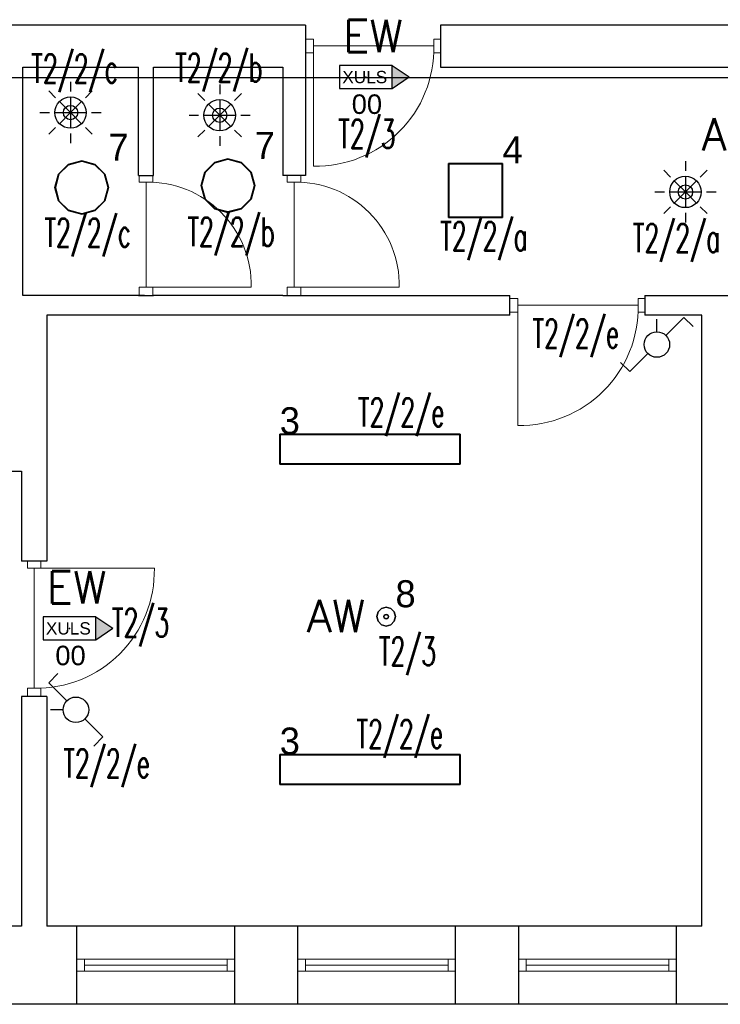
# Model space of a CAD drawing. Header units: millimetres. Extents: x 2260 to 32334, y -33324 to 11762.
# Tile 43 of 79: x 6603 to 7070, y 6301 to 6957. Entities that reach past the tile are written whole.
import ezdxf
from ezdxf.enums import TextEntityAlignment as Align

# ---------------------------------------------------------------- set-up
doc = ezdxf.new("R2010")
doc.units = ezdxf.units.MM
for name, color, linetype in [('_HYBRYD_EW_AT', 1, 'Continuous'), ('DLX_BLD0_LUM', 142, 'Continuous'), ('DLX_BLD0_LUMKEY_IDX', 142, 'Continuous'), ('DLX_BLD1_LUM', 142, 'Continuous'), ('DLX_BLD1_LUMKEY_IDX', 142, 'Continuous'), ('E_gniazda wtyczkowe i siła', 1, 'Continuous'), ('EL_OS_Adres_Opraw', 7, 'Continuous'), ('EL_OSPRZĘT OŚW.', 142, 'Continuous')]:
    doc.layers.add(name, color=color, linetype=linetype)
doc.layers.add('stolarka', color=3, linetype='Continuous', lineweight=9)
doc.layers.add('ściany nośne', color=1, linetype='Continuous', lineweight=25)
doc.styles.add('ADESK1', font='romans', dxfattribs={"oblique": 15})
doc.styles.add('KO', font='simplex.shx')
doc.styles.get("Standard").update_dxf_attribs({"font": 'arial.ttf'})
doc.styles.add('TableTextStyle', font='txt')

# ---------------------------------------------------------------- blocks, each defined once
blk = doc.blocks.new('lacznik schodowy')
at = {"layer": 'EL_OSPRZĘT OŚW.'}
for p, q in [((-350.3, 180.3), (-289.2, 241.4)), ((-230.1, 60.1), (-350.3, 180.3)), ((-85, 0), (0, 0)), ((-109.9, -60.1), (10.3, -180.3)), ((10.3, -180.3), (-50.8, -241.4))]:
    blk.add_line(p, q, dxfattribs=at)
blk.add_circle((-170, 0), 85, dxfattribs=at)
blk = doc.blocks.new('PIR czujka 360')
at = {"layer": 'DLX_BLD0_LUM', "lineweight": -3}
for p, q in [((321553.3, -700568.2), (321553.3, -700632.1)), ((321454.3, -700673.1), (321409, -700627.9)), ((321652.2, -700673.1), (321697.5, -700627.9)), ((321553.3, -700772.1), (321479.3, -700698.2)), ((321553.3, -700667.6), (321553.3, -700876.7)), ((321553.3, -700772.1), (321627.2, -700698.2)), ((321349.3, -700772.1), (321413.3, -700772.1)), ((321448.7, -700772.1), (321657.8, -700772.1)), ((321553.3, -700772.1), (321479.3, -700846.1)), ((321553.3, -700772.1), (321627.2, -700846.1)), ((321693.2, -700772.1), (321757.2, -700772.1)), ((321454.3, -700871.1), (321409, -700916.3)), ((321553.3, -700912.1), (321553.3, -700976.1)), ((321652.2, -700871.1), (321697.5, -700916.3))]:
    blk.add_line(p, q, dxfattribs=at)
for radius in [104.6, 47.7]:
    blk.add_circle((321553.3, -700772.1), radius, dxfattribs=at)
blk = doc.blocks.new('XULS_AT')
at = {"layer": '_HYBRYD_EW_AT'}
h = blk.add_hatch(color=256, dxfattribs=at)
h.dxf.hatch_style = 1
h.paths.add_polyline_path([(-174.5, -77.5), (-174.5, 77.5), (175.5, 77.5), (175.5, 77.5), (288.4, 0.1), (175.5, -77.5), (175.5, -77.5)])
h.paths.add_polyline_path([(175.5, 77.5), (175.5, 77.5), (-174.5, 77.5), (-174.5, -77.5), (175.5, -77.5)], flags=17)
blk.add_point((0.5, 0))
for p in [(175.5, 77.5), (175.5, -77.5)]:
    blk.add_line(p, (288.4, 0.1), dxfattribs=at)
blk.add_lwpolyline([(175.5, 77.5), (-174.5, 77.5), (-174.5, -77.5), (175.5, -77.5)], close=True, dxfattribs=at)
blk.add_text('XULS', height=81.9, dxfattribs=at).set_placement((-156.8, -41.2))

msp = doc.modelspace()

# ---------------------------------------------------------------- linework, layer by layer
at = {"layer": 'DLX_BLD0_LUM'}
for points in [[(6629.209, 6854.076, 0), (6635.724, 6860.591, 0)], [(6635.724, 6860.591, 0), (6629.209, 6854.076, 0)], [(6635.724, 6860.591, 0), (6629.209, 6854.076, 0)], [(6629.209, 6854.076, 0), (6635.724, 6860.591, 0)], [(6635.85, 6860.375, 0), (6629.426, 6853.951, 0)], [(6629.426, 6853.951, 0), (6635.85, 6860.375, 0)], [(6635.724, 6860.591, 0), (6644.625, 6862.976, 0)], [(6644.625, 6862.976, 0), (6635.724, 6860.591, 0)], [(6644.625, 6862.976, 0), (6635.724, 6860.591, 0)], [(6635.724, 6860.591, 0), (6644.625, 6862.976, 0)], [(6635.724, 6860.591, 0), (6635.724, 6860.591, 0)], [(6635.724, 6860.591, 0), (6635.724, 6860.591, 0)], [(6644.625, 6862.726, 0), (6635.85, 6860.375, 0)], [(6635.85, 6860.375, 0), (6644.625, 6862.726, 0)], [(6644.625, 6862.976, 0), (6644.625, 6862.976, 0)], [(6644.625, 6862.976, 0), (6653.525, 6860.591, 0)], [(6653.525, 6860.591, 0), (6644.625, 6862.976, 0)], [(6644.625, 6862.976, 0), (6644.625, 6862.976, 0)], [(6653.525, 6860.591, 0), (6644.625, 6862.976, 0)], [(6644.625, 6862.976, 0), (6653.525, 6860.591, 0)], [(6653.4, 6860.375, 0), (6644.625, 6862.726, 0)], [(6644.625, 6862.726, 0), (6653.4, 6860.375, 0)], [(6659.823, 6853.951, 0), (6653.4, 6860.375, 0)], [(6653.4, 6860.375, 0), (6659.823, 6853.951, 0)], [(6653.525, 6860.591, 0), (6653.525, 6860.591, 0)], [(6653.525, 6860.591, 0), (6660.04, 6854.076, 0)], [(6660.04, 6854.076, 0), (6653.525, 6860.591, 0)], [(6653.525, 6860.591, 0), (6653.525, 6860.591, 0)], [(6660.04, 6854.076, 0), (6653.525, 6860.591, 0)], [(6653.525, 6860.591, 0), (6660.04, 6854.076, 0)], [(6726.559, 6855.308, 0), (6733.074, 6861.824, 0)], [(6733.074, 6861.824, 0), (6726.559, 6855.308, 0)], [(6733.074, 6861.824, 0), (6726.559, 6855.308, 0)], [(6726.559, 6855.308, 0), (6733.074, 6861.824, 0)], [(6733.2, 6861.607, 0), (6726.776, 6855.183, 0)], [(6726.776, 6855.183, 0), (6733.2, 6861.607, 0)], [(6733.074, 6861.824, 0), (6741.975, 6864.208, 0)], [(6741.975, 6864.208, 0), (6733.074, 6861.824, 0)], [(6741.975, 6864.208, 0), (6733.074, 6861.824, 0)], [(6733.074, 6861.824, 0), (6741.975, 6864.208, 0)], [(6733.074, 6861.824, 0), (6733.074, 6861.824, 0)], [(6733.074, 6861.824, 0), (6733.074, 6861.824, 0)], [(6741.975, 6863.958, 0), (6733.2, 6861.607, 0)], [(6733.2, 6861.607, 0), (6741.975, 6863.958, 0)], [(6741.975, 6864.208, 0), (6741.975, 6864.208, 0)], [(6741.975, 6864.208, 0), (6750.875, 6861.824, 0)], [(6750.875, 6861.824, 0), (6741.975, 6864.208, 0)], [(6741.975, 6864.208, 0), (6741.975, 6864.208, 0)], [(6750.875, 6861.824, 0), (6741.975, 6864.208, 0)], [(6741.975, 6864.208, 0), (6750.875, 6861.824, 0)], [(6750.749, 6861.607, 0), (6741.975, 6863.958, 0)], [(6741.975, 6863.958, 0), (6750.749, 6861.607, 0)], [(6757.173, 6855.183, 0), (6750.749, 6861.607, 0)], [(6750.749, 6861.607, 0), (6757.173, 6855.183, 0)], [(6750.875, 6861.824, 0), (6750.875, 6861.824, 0)], [(6750.875, 6861.824, 0), (6757.39, 6855.308, 0)], [(6757.39, 6855.308, 0), (6750.875, 6861.824, 0)], [(6750.875, 6861.824, 0), (6750.875, 6861.824, 0)], [(6757.39, 6855.308, 0), (6750.875, 6861.824, 0)], [(6750.875, 6861.824, 0), (6757.39, 6855.308, 0)], [(6888.785, 6825.25, 0), (6888.785, 6861.25, 0)], [(6888.785, 6861.25, 0), (6888.785, 6861.25, 0)], [(6888.785, 6861.25, 0), (6888.785, 6825.25, 0)], [(6888.785, 6861.25, 0), (6924.785, 6861.25, 0)], [(6924.785, 6861.25, 0), (6888.785, 6861.25, 0)], [(6888.785, 6861.25, 0), (6888.785, 6861.25, 0)], [(6888.785, 6861.25, 0), (6888.785, 6825.25, 0)], [(6924.785, 6861.25, 0), (6888.785, 6861.25, 0)], [(6888.785, 6825.25, 0), (6888.785, 6861.25, 0)], [(6888.785, 6861.25, 0), (6924.785, 6861.25, 0)], [(6889.035, 6861, 0), (6889.035, 6825.5, 0)], [(6924.535, 6861, 0), (6889.035, 6861, 0)], [(6889.035, 6825.5, 0), (6889.035, 6861, 0)], [(6889.035, 6861, 0), (6924.535, 6861, 0)], [(6924.535, 6825.5, 0), (6924.535, 6861, 0)], [(6924.535, 6861, 0), (6924.535, 6825.5, 0)], [(6924.785, 6861.25, 0), (6924.785, 6825.25, 0)], [(6924.785, 6825.25, 0), (6924.785, 6861.25, 0)], [(6924.785, 6861.25, 0), (6924.785, 6861.25, 0)], [(6924.785, 6861.25, 0), (6924.785, 6861.25, 0)], [(6924.785, 6825.25, 0), (6924.785, 6861.25, 0)], [(6924.785, 6861.25, 0), (6924.785, 6825.25, 0)], [(6626.825, 6845.176, 0), (6629.209, 6854.076, 0)], [(6629.209, 6854.076, 0), (6626.825, 6845.176, 0)], [(6629.209, 6854.076, 0), (6626.825, 6845.176, 0)], [(6626.825, 6845.176, 0), (6629.209, 6854.076, 0)], [(6629.426, 6853.951, 0), (6627.074, 6845.176, 0)], [(6627.074, 6845.176, 0), (6629.426, 6853.951, 0)], [(6629.209, 6854.076, 0), (6629.209, 6854.076, 0)], [(6629.209, 6854.076, 0), (6629.209, 6854.076, 0)], [(6662.175, 6845.176, 0), (6659.823, 6853.951, 0)], [(6659.823, 6853.951, 0), (6662.175, 6845.176, 0)], [(6660.04, 6854.076, 0), (6660.04, 6854.076, 0)], [(6660.04, 6854.076, 0), (6662.424, 6845.176, 0)], [(6662.424, 6845.176, 0), (6660.04, 6854.076, 0)], [(6660.04, 6854.076, 0), (6660.04, 6854.076, 0)], [(6662.424, 6845.176, 0), (6660.04, 6854.076, 0)], [(6660.04, 6854.076, 0), (6662.424, 6845.176, 0)], [(6724.175, 6846.408, 0), (6726.559, 6855.308, 0)], [(6726.559, 6855.308, 0), (6724.175, 6846.408, 0)], [(6726.559, 6855.308, 0), (6724.175, 6846.408, 0)], [(6724.175, 6846.408, 0), (6726.559, 6855.308, 0)], [(6726.776, 6855.183, 0), (6724.424, 6846.408, 0)], [(6724.424, 6846.408, 0), (6726.776, 6855.183, 0)], [(6726.559, 6855.308, 0), (6726.559, 6855.308, 0)], [(6726.559, 6855.308, 0), (6726.559, 6855.308, 0)], [(6759.525, 6846.408, 0), (6757.173, 6855.183, 0)], [(6757.173, 6855.183, 0), (6759.525, 6846.408, 0)], [(6757.39, 6855.308, 0), (6757.39, 6855.308, 0)], [(6757.39, 6855.308, 0), (6759.774, 6846.408, 0)], [(6759.774, 6846.408, 0), (6757.39, 6855.308, 0)], [(6757.39, 6855.308, 0), (6757.39, 6855.308, 0)], [(6759.774, 6846.408, 0), (6757.39, 6855.308, 0)], [(6757.39, 6855.308, 0), (6759.774, 6846.408, 0)], [(6726.559, 6837.508, 0), (6724.175, 6846.408, 0)], [(6724.175, 6846.408, 0), (6724.175, 6846.408, 0)], [(6724.175, 6846.408, 0), (6726.559, 6837.508, 0)], [(6724.175, 6846.408, 0), (6724.175, 6846.408, 0)], [(6724.175, 6846.408, 0), (6726.559, 6837.508, 0)], [(6726.559, 6837.508, 0), (6724.175, 6846.408, 0)], [(6724.424, 6846.408, 0), (6726.776, 6837.633, 0)], [(6726.776, 6837.633, 0), (6724.424, 6846.408, 0)], [(6757.173, 6837.633, 0), (6759.525, 6846.408, 0)], [(6759.525, 6846.408, 0), (6757.173, 6837.633, 0)], [(6759.774, 6846.408, 0), (6757.39, 6837.508, 0)], [(6757.39, 6837.508, 0), (6759.774, 6846.408, 0)], [(6757.39, 6837.508, 0), (6759.774, 6846.408, 0)], [(6759.774, 6846.408, 0), (6757.39, 6837.508, 0)], [(6759.774, 6846.408, 0), (6759.774, 6846.408, 0)], [(6759.774, 6846.408, 0), (6759.774, 6846.408, 0)], [(6629.209, 6836.276, 0), (6626.825, 6845.176, 0)], [(6626.825, 6845.176, 0), (6626.825, 6845.176, 0)], [(6626.825, 6845.176, 0), (6629.209, 6836.276, 0)], [(6626.825, 6845.176, 0), (6626.825, 6845.176, 0)], [(6626.825, 6845.176, 0), (6629.209, 6836.276, 0)], [(6629.209, 6836.276, 0), (6626.825, 6845.176, 0)], [(6627.074, 6845.176, 0), (6629.426, 6836.401, 0)], [(6629.426, 6836.401, 0), (6627.074, 6845.176, 0)], [(6659.823, 6836.401, 0), (6662.175, 6845.176, 0)], [(6662.175, 6845.176, 0), (6659.823, 6836.401, 0)], [(6662.424, 6845.176, 0), (6660.04, 6836.276, 0)], [(6660.04, 6836.276, 0), (6662.424, 6845.176, 0)], [(6660.04, 6836.276, 0), (6662.424, 6845.176, 0)], [(6662.424, 6845.176, 0), (6660.04, 6836.276, 0)], [(6662.424, 6845.176, 0), (6662.424, 6845.176, 0)], [(6662.424, 6845.176, 0), (6662.424, 6845.176, 0)], [(6635.724, 6829.761, 0), (6629.209, 6836.276, 0)], [(6629.209, 6836.276, 0), (6629.209, 6836.276, 0)], [(6629.209, 6836.276, 0), (6635.724, 6829.761, 0)], [(6629.209, 6836.276, 0), (6629.209, 6836.276, 0)], [(6629.209, 6836.276, 0), (6635.724, 6829.761, 0)], [(6635.724, 6829.761, 0), (6629.209, 6836.276, 0)], [(6629.426, 6836.401, 0), (6635.85, 6829.977, 0)], [(6635.85, 6829.977, 0), (6629.426, 6836.401, 0)], [(6653.4, 6829.977, 0), (6659.823, 6836.401, 0)], [(6659.823, 6836.401, 0), (6653.4, 6829.977, 0)], [(6660.04, 6836.276, 0), (6653.525, 6829.761, 0)], [(6653.525, 6829.761, 0), (6660.04, 6836.276, 0)], [(6653.525, 6829.761, 0), (6660.04, 6836.276, 0)], [(6660.04, 6836.276, 0), (6653.525, 6829.761, 0)], [(6660.04, 6836.276, 0), (6660.04, 6836.276, 0)], [(6660.04, 6836.276, 0), (6660.04, 6836.276, 0)], [(6733.074, 6830.993, 0), (6726.559, 6837.508, 0)], [(6726.559, 6837.508, 0), (6726.559, 6837.508, 0)], [(6726.559, 6837.508, 0), (6733.074, 6830.993, 0)], [(6726.559, 6837.508, 0), (6726.559, 6837.508, 0)], [(6726.559, 6837.508, 0), (6733.074, 6830.993, 0)], [(6733.074, 6830.993, 0), (6726.559, 6837.508, 0)], [(6726.776, 6837.633, 0), (6733.2, 6831.21, 0)], [(6733.2, 6831.21, 0), (6726.776, 6837.633, 0)], [(6750.749, 6831.21, 0), (6757.173, 6837.633, 0)], [(6757.173, 6837.633, 0), (6750.749, 6831.21, 0)], [(6757.39, 6837.508, 0), (6750.875, 6830.993, 0)], [(6750.875, 6830.993, 0), (6757.39, 6837.508, 0)], [(6750.875, 6830.993, 0), (6757.39, 6837.508, 0)], [(6757.39, 6837.508, 0), (6750.875, 6830.993, 0)], [(6757.39, 6837.508, 0), (6757.39, 6837.508, 0)], [(6757.39, 6837.508, 0), (6757.39, 6837.508, 0)], [(6644.625, 6827.376, 0), (6635.724, 6829.761, 0)], [(6635.724, 6829.761, 0), (6635.724, 6829.761, 0)], [(6635.724, 6829.761, 0), (6644.625, 6827.376, 0)], [(6635.724, 6829.761, 0), (6635.724, 6829.761, 0)], [(6635.724, 6829.761, 0), (6644.625, 6827.376, 0)], [(6644.625, 6827.376, 0), (6635.724, 6829.761, 0)], [(6635.85, 6829.977, 0), (6644.625, 6827.626, 0)], [(6644.625, 6827.626, 0), (6635.85, 6829.977, 0)], [(6644.625, 6827.626, 0), (6653.4, 6829.977, 0)], [(6653.4, 6829.977, 0), (6644.625, 6827.626, 0)], [(6653.525, 6829.761, 0), (6644.625, 6827.376, 0)], [(6644.625, 6827.376, 0), (6653.525, 6829.761, 0)], [(6644.625, 6827.376, 0), (6653.525, 6829.761, 0)], [(6653.525, 6829.761, 0), (6644.625, 6827.376, 0)], [(6644.625, 6827.376, 0), (6644.625, 6827.376, 0)], [(6644.625, 6827.376, 0), (6644.625, 6827.376, 0)], [(6653.525, 6829.761, 0), (6653.525, 6829.761, 0)], [(6653.525, 6829.761, 0), (6653.525, 6829.761, 0)], [(6741.975, 6828.608, 0), (6733.074, 6830.993, 0)], [(6733.074, 6830.993, 0), (6733.074, 6830.993, 0)], [(6733.074, 6830.993, 0), (6741.975, 6828.608, 0)], [(6733.074, 6830.993, 0), (6733.074, 6830.993, 0)], [(6733.074, 6830.993, 0), (6741.975, 6828.608, 0)], [(6741.975, 6828.608, 0), (6733.074, 6830.993, 0)], [(6733.2, 6831.21, 0), (6741.975, 6828.858, 0)], [(6741.975, 6828.858, 0), (6733.2, 6831.21, 0)], [(6741.975, 6828.858, 0), (6750.749, 6831.21, 0)], [(6750.749, 6831.21, 0), (6741.975, 6828.858, 0)], [(6750.875, 6830.993, 0), (6741.975, 6828.608, 0)], [(6741.975, 6828.608, 0), (6750.875, 6830.993, 0)], [(6741.975, 6828.608, 0), (6750.875, 6830.993, 0)], [(6750.875, 6830.993, 0), (6741.975, 6828.608, 0)], [(6741.975, 6828.608, 0), (6741.975, 6828.608, 0)], [(6741.975, 6828.608, 0), (6741.975, 6828.608, 0)], [(6750.875, 6830.993, 0), (6750.875, 6830.993, 0)], [(6750.875, 6830.993, 0), (6750.875, 6830.993, 0)], [(6924.785, 6825.25, 0), (6888.785, 6825.25, 0)], [(6888.785, 6825.25, 0), (6888.785, 6825.25, 0)], [(6888.785, 6825.25, 0), (6924.785, 6825.25, 0)], [(6888.785, 6825.25, 0), (6888.785, 6825.25, 0)], [(6888.785, 6825.25, 0), (6924.785, 6825.25, 0)], [(6924.785, 6825.25, 0), (6888.785, 6825.25, 0)], [(6889.035, 6825.5, 0), (6924.535, 6825.5, 0)], [(6924.535, 6825.5, 0), (6889.035, 6825.5, 0)], [(6924.785, 6825.25, 0), (6924.785, 6825.25, 0)], [(6924.785, 6825.25, 0), (6924.785, 6825.25, 0)], [(6776.456, 6660.849, 0), (6776.456, 6680.849, 0)], [(6776.456, 6680.849, 0), (6776.456, 6680.849, 0)], [(6776.456, 6680.849, 0), (6776.456, 6660.849, 0)], [(6776.456, 6680.849, 0), (6896.455, 6680.849, 0)], [(6896.455, 6680.849, 0), (6776.456, 6680.849, 0)], [(6776.456, 6680.849, 0), (6776.456, 6680.849, 0)], [(6896.455, 6680.849, 0), (6776.456, 6680.849, 0)], [(6776.456, 6680.849, 0), (6776.456, 6660.849, 0)], [(6776.456, 6660.849, 0), (6776.456, 6680.849, 0)], [(6776.456, 6680.849, 0), (6896.455, 6680.849, 0)], [(6896.205, 6680.599, 0), (6776.705, 6680.599, 0)], [(6776.705, 6680.599, 0), (6776.705, 6661.099, 0)], [(6776.705, 6680.599, 0), (6896.205, 6680.599, 0)], [(6776.705, 6661.099, 0), (6776.705, 6680.599, 0)], [(6896.205, 6661.099, 0), (6896.205, 6680.599, 0)], [(6896.205, 6680.599, 0), (6896.205, 6661.099, 0)], [(6896.455, 6680.849, 0), (6896.455, 6680.849, 0)], [(6896.455, 6680.849, 0), (6896.455, 6660.849, 0)], [(6896.455, 6660.849, 0), (6896.455, 6680.849, 0)], [(6896.455, 6680.849, 0), (6896.455, 6680.849, 0)], [(6896.455, 6660.849, 0), (6896.455, 6680.849, 0)], [(6896.455, 6680.849, 0), (6896.455, 6660.849, 0)], [(6896.455, 6660.849, 0), (6776.456, 6660.849, 0)], [(6776.456, 6660.849, 0), (6776.456, 6660.849, 0)], [(6776.456, 6660.849, 0), (6896.455, 6660.849, 0)], [(6776.456, 6660.849, 0), (6776.456, 6660.849, 0)], [(6776.456, 6660.849, 0), (6896.455, 6660.849, 0)], [(6896.455, 6660.849, 0), (6776.456, 6660.849, 0)], [(6776.705, 6661.099, 0), (6896.205, 6661.099, 0)], [(6896.205, 6661.099, 0), (6776.705, 6661.099, 0)], [(6896.455, 6660.849, 0), (6896.455, 6660.849, 0)], [(6896.455, 6660.849, 0), (6896.455, 6660.849, 0)], [(6776.456, 6447.547, 0), (6776.456, 6467.547, 0)], [(6776.456, 6467.547, 0), (6776.456, 6467.547, 0)], [(6776.456, 6467.547, 0), (6776.456, 6447.547, 0)], [(6776.456, 6467.547, 0), (6896.455, 6467.547, 0)], [(6896.455, 6467.547, 0), (6776.456, 6467.547, 0)], [(6776.456, 6467.547, 0), (6776.456, 6467.547, 0)], [(6896.455, 6467.547, 0), (6776.456, 6467.547, 0)], [(6776.456, 6467.547, 0), (6776.456, 6447.547, 0)], [(6776.456, 6447.547, 0), (6776.456, 6467.547, 0)], [(6776.456, 6467.547, 0), (6896.455, 6467.547, 0)], [(6896.205, 6467.297, 0), (6776.705, 6467.297, 0)], [(6776.705, 6467.297, 0), (6776.705, 6447.797, 0)], [(6776.705, 6467.297, 0), (6896.205, 6467.297, 0)], [(6776.705, 6447.797, 0), (6776.705, 6467.297, 0)], [(6896.205, 6447.797, 0), (6896.205, 6467.297, 0)], [(6896.205, 6467.297, 0), (6896.205, 6447.797, 0)], [(6896.455, 6467.547, 0), (6896.455, 6467.547, 0)], [(6896.455, 6467.547, 0), (6896.455, 6447.547, 0)], [(6896.455, 6447.547, 0), (6896.455, 6467.547, 0)], [(6896.455, 6467.547, 0), (6896.455, 6467.547, 0)], [(6896.455, 6447.547, 0), (6896.455, 6467.547, 0)], [(6896.455, 6467.547, 0), (6896.455, 6447.547, 0)], [(6896.455, 6447.547, 0), (6776.456, 6447.547, 0)], [(6776.456, 6447.547, 0), (6776.456, 6447.547, 0)], [(6776.456, 6447.547, 0), (6896.455, 6447.547, 0)], [(6776.456, 6447.547, 0), (6776.456, 6447.547, 0)], [(6776.456, 6447.547, 0), (6896.455, 6447.547, 0)], [(6896.455, 6447.547, 0), (6776.456, 6447.547, 0)], [(6776.705, 6447.797, 0), (6896.205, 6447.797, 0)], [(6896.205, 6447.797, 0), (6776.705, 6447.797, 0)], [(6896.455, 6447.547, 0), (6896.455, 6447.547, 0)], [(6896.455, 6447.547, 0), (6896.455, 6447.547, 0)]]:
    msp.add_polyline3d(points, dxfattribs=at)
at = {"layer": 'DLX_BLD1_LUM'}
for points in [[(6841.836, 6562.523, 0), (6844.123, 6564.81, 0)], [(6844.123, 6564.81, 0), (6841.836, 6562.523, 0)], [(6844.123, 6564.81, 0), (6841.836, 6562.523, 0)], [(6841.836, 6562.523, 0), (6844.123, 6564.81, 0)], [(6841.836, 6562.523, 0), (6844.123, 6564.81, 0)], [(6844.123, 6564.81, 0), (6841.836, 6562.523, 0)], [(6844.123, 6564.81, 0), (6841.836, 6562.523, 0)], [(6841.836, 6562.523, 0), (6844.123, 6564.81, 0)], [(6844.123, 6564.81, 0), (6847.248, 6565.648, 0)], [(6847.248, 6565.648, 0), (6844.123, 6564.81, 0)], [(6847.248, 6565.648, 0), (6844.123, 6564.81, 0)], [(6844.123, 6564.81, 0), (6847.248, 6565.648, 0)], [(6844.123, 6564.81, 0), (6847.248, 6565.648, 0)], [(6847.248, 6565.648, 0), (6844.123, 6564.81, 0)], [(6847.248, 6565.648, 0), (6844.123, 6564.81, 0)], [(6844.123, 6564.81, 0), (6847.248, 6565.648, 0)], [(6844.123, 6564.81, 0), (6844.123, 6564.81, 0)], [(6844.123, 6564.81, 0), (6844.123, 6564.81, 0)], [(6844.123, 6564.81, 0), (6844.123, 6564.81, 0)], [(6844.123, 6564.81, 0), (6844.123, 6564.81, 0)], [(6847.248, 6565.648, 0), (6847.248, 6565.648, 0)], [(6847.248, 6565.648, 0), (6850.373, 6564.81, 0)], [(6850.373, 6564.81, 0), (6847.248, 6565.648, 0)], [(6847.248, 6565.648, 0), (6847.248, 6565.648, 0)], [(6850.373, 6564.81, 0), (6847.248, 6565.648, 0)], [(6847.248, 6565.648, 0), (6850.373, 6564.81, 0)], [(6847.248, 6565.648, 0), (6847.248, 6565.648, 0)], [(6847.248, 6565.648, 0), (6850.373, 6564.81, 0)], [(6850.373, 6564.81, 0), (6847.248, 6565.648, 0)], [(6847.248, 6565.648, 0), (6847.248, 6565.648, 0)], [(6850.373, 6564.81, 0), (6847.248, 6565.648, 0)], [(6847.248, 6565.648, 0), (6850.373, 6564.81, 0)], [(6850.373, 6564.81, 0), (6850.373, 6564.81, 0)], [(6850.373, 6564.81, 0), (6852.66, 6562.523, 0)], [(6852.66, 6562.523, 0), (6850.373, 6564.81, 0)], [(6850.373, 6564.81, 0), (6850.373, 6564.81, 0)], [(6852.66, 6562.523, 0), (6850.373, 6564.81, 0)], [(6850.373, 6564.81, 0), (6852.66, 6562.523, 0)], [(6850.373, 6564.81, 0), (6850.373, 6564.81, 0)], [(6850.373, 6564.81, 0), (6852.66, 6562.523, 0)], [(6852.66, 6562.523, 0), (6850.373, 6564.81, 0)], [(6850.373, 6564.81, 0), (6850.373, 6564.81, 0)], [(6852.66, 6562.523, 0), (6850.373, 6564.81, 0)], [(6850.373, 6564.81, 0), (6852.66, 6562.523, 0)], [(6840.998, 6559.398, 0), (6841.836, 6562.523, 0)], [(6841.836, 6562.523, 0), (6840.998, 6559.398, 0)], [(6841.836, 6562.523, 0), (6840.998, 6559.398, 0)], [(6840.998, 6559.398, 0), (6841.836, 6562.523, 0)], [(6840.998, 6559.398, 0), (6841.836, 6562.523, 0)], [(6841.836, 6562.523, 0), (6840.998, 6559.398, 0)], [(6841.836, 6562.523, 0), (6840.998, 6559.398, 0)], [(6840.998, 6559.398, 0), (6841.836, 6562.523, 0)], [(6841.836, 6556.273, 0), (6840.998, 6559.398, 0)], [(6840.998, 6559.398, 0), (6840.998, 6559.398, 0)], [(6840.998, 6559.398, 0), (6841.836, 6556.273, 0)], [(6840.998, 6559.398, 0), (6840.998, 6559.398, 0)], [(6840.998, 6559.398, 0), (6841.836, 6556.273, 0)], [(6841.836, 6556.273, 0), (6840.998, 6559.398, 0)], [(6841.836, 6556.273, 0), (6840.998, 6559.398, 0)], [(6840.998, 6559.398, 0), (6840.998, 6559.398, 0)], [(6840.998, 6559.398, 0), (6841.836, 6556.273, 0)], [(6840.998, 6559.398, 0), (6840.998, 6559.398, 0)], [(6840.998, 6559.398, 0), (6841.836, 6556.273, 0)], [(6841.836, 6556.273, 0), (6840.998, 6559.398, 0)], [(6841.836, 6562.523, 0), (6841.836, 6562.523, 0)], [(6841.836, 6562.523, 0), (6841.836, 6562.523, 0)], [(6841.836, 6562.523, 0), (6841.836, 6562.523, 0)], [(6841.836, 6562.523, 0), (6841.836, 6562.523, 0)], [(6845.949, 6560.147, 0), (6845.748, 6559.398, 0)], [(6845.748, 6559.398, 0), (6845.949, 6560.147, 0)], [(6845.949, 6560.147, 0), (6845.748, 6559.398, 0)], [(6845.748, 6559.398, 0), (6845.949, 6560.147, 0)], [(6845.748, 6559.398, 0), (6845.949, 6558.648, 0)], [(6845.949, 6558.648, 0), (6845.748, 6559.398, 0)], [(6845.748, 6559.398, 0), (6845.949, 6558.648, 0)], [(6845.949, 6558.648, 0), (6845.748, 6559.398, 0)], [(6846.498, 6560.697, 0), (6845.949, 6560.147, 0)], [(6845.949, 6560.147, 0), (6846.498, 6560.697, 0)], [(6846.498, 6560.697, 0), (6845.949, 6560.147, 0)], [(6845.949, 6560.147, 0), (6846.498, 6560.697, 0)], [(6845.949, 6558.648, 0), (6846.498, 6558.099, 0)], [(6846.498, 6558.099, 0), (6845.949, 6558.648, 0)], [(6845.949, 6558.648, 0), (6846.498, 6558.099, 0)], [(6846.498, 6558.099, 0), (6845.949, 6558.648, 0)], [(6847.248, 6560.898, 0), (6846.498, 6560.697, 0)], [(6846.498, 6560.697, 0), (6847.248, 6560.898, 0)], [(6847.248, 6560.898, 0), (6846.498, 6560.697, 0)], [(6846.498, 6560.697, 0), (6847.248, 6560.898, 0)], [(6846.498, 6558.099, 0), (6847.248, 6557.897, 0)], [(6847.248, 6557.897, 0), (6846.498, 6558.099, 0)], [(6846.498, 6558.099, 0), (6847.248, 6557.897, 0)], [(6847.248, 6557.897, 0), (6846.498, 6558.099, 0)], [(6847.998, 6560.697, 0), (6847.248, 6560.898, 0)], [(6847.248, 6560.898, 0), (6847.998, 6560.697, 0)], [(6847.998, 6560.697, 0), (6847.248, 6560.898, 0)], [(6847.248, 6560.898, 0), (6847.998, 6560.697, 0)], [(6847.248, 6557.897, 0), (6847.998, 6558.099, 0)], [(6847.998, 6558.099, 0), (6847.248, 6557.897, 0)], [(6847.248, 6557.897, 0), (6847.998, 6558.099, 0)], [(6847.998, 6558.099, 0), (6847.248, 6557.897, 0)], [(6848.547, 6560.147, 0), (6847.998, 6560.697, 0)], [(6847.998, 6560.697, 0), (6848.547, 6560.147, 0)], [(6848.547, 6560.147, 0), (6847.998, 6560.697, 0)], [(6847.998, 6560.697, 0), (6848.547, 6560.147, 0)], [(6847.998, 6558.099, 0), (6848.547, 6558.648, 0)], [(6848.547, 6558.648, 0), (6847.998, 6558.099, 0)], [(6847.998, 6558.099, 0), (6848.547, 6558.648, 0)], [(6848.547, 6558.648, 0), (6847.998, 6558.099, 0)], [(6848.748, 6559.398, 0), (6848.547, 6560.147, 0)], [(6848.547, 6560.147, 0), (6848.748, 6559.398, 0)], [(6848.748, 6559.398, 0), (6848.547, 6560.147, 0)], [(6848.547, 6560.147, 0), (6848.748, 6559.398, 0)], [(6848.547, 6558.648, 0), (6848.748, 6559.398, 0)], [(6848.748, 6559.398, 0), (6848.547, 6558.648, 0)], [(6848.547, 6558.648, 0), (6848.748, 6559.398, 0)], [(6848.748, 6559.398, 0), (6848.547, 6558.648, 0)], [(6852.66, 6562.523, 0), (6852.66, 6562.523, 0)], [(6852.66, 6562.523, 0), (6853.498, 6559.398, 0)], [(6853.498, 6559.398, 0), (6852.66, 6562.523, 0)], [(6852.66, 6562.523, 0), (6852.66, 6562.523, 0)], [(6853.498, 6559.398, 0), (6852.66, 6562.523, 0)], [(6852.66, 6562.523, 0), (6853.498, 6559.398, 0)], [(6852.66, 6562.523, 0), (6852.66, 6562.523, 0)], [(6852.66, 6562.523, 0), (6853.498, 6559.398, 0)], [(6853.498, 6559.398, 0), (6852.66, 6562.523, 0)], [(6852.66, 6562.523, 0), (6852.66, 6562.523, 0)], [(6853.498, 6559.398, 0), (6852.66, 6562.523, 0)], [(6852.66, 6562.523, 0), (6853.498, 6559.398, 0)], [(6853.498, 6559.398, 0), (6852.66, 6556.273, 0)], [(6852.66, 6556.273, 0), (6853.498, 6559.398, 0)], [(6852.66, 6556.273, 0), (6853.498, 6559.398, 0)], [(6853.498, 6559.398, 0), (6852.66, 6556.273, 0)], [(6853.498, 6559.398, 0), (6852.66, 6556.273, 0)], [(6852.66, 6556.273, 0), (6853.498, 6559.398, 0)], [(6852.66, 6556.273, 0), (6853.498, 6559.398, 0)], [(6853.498, 6559.398, 0), (6852.66, 6556.273, 0)], [(6853.498, 6559.398, 0), (6853.498, 6559.398, 0)], [(6853.498, 6559.398, 0), (6853.498, 6559.398, 0)], [(6853.498, 6559.398, 0), (6853.498, 6559.398, 0)], [(6853.498, 6559.398, 0), (6853.498, 6559.398, 0)], [(6844.123, 6553.985, 0), (6841.836, 6556.273, 0)], [(6841.836, 6556.273, 0), (6841.836, 6556.273, 0)], [(6841.836, 6556.273, 0), (6844.123, 6553.985, 0)], [(6841.836, 6556.273, 0), (6841.836, 6556.273, 0)], [(6841.836, 6556.273, 0), (6844.123, 6553.985, 0)], [(6844.123, 6553.985, 0), (6841.836, 6556.273, 0)], [(6844.123, 6553.985, 0), (6841.836, 6556.273, 0)], [(6841.836, 6556.273, 0), (6841.836, 6556.273, 0)], [(6841.836, 6556.273, 0), (6844.123, 6553.985, 0)], [(6841.836, 6556.273, 0), (6841.836, 6556.273, 0)], [(6841.836, 6556.273, 0), (6844.123, 6553.985, 0)], [(6844.123, 6553.985, 0), (6841.836, 6556.273, 0)], [(6847.248, 6553.148, 0), (6844.123, 6553.985, 0)], [(6844.123, 6553.985, 0), (6844.123, 6553.985, 0)], [(6844.123, 6553.985, 0), (6847.248, 6553.148, 0)], [(6844.123, 6553.985, 0), (6844.123, 6553.985, 0)], [(6844.123, 6553.985, 0), (6847.248, 6553.148, 0)], [(6847.248, 6553.148, 0), (6844.123, 6553.985, 0)], [(6847.248, 6553.148, 0), (6844.123, 6553.985, 0)], [(6844.123, 6553.985, 0), (6844.123, 6553.985, 0)], [(6844.123, 6553.985, 0), (6847.248, 6553.148, 0)], [(6844.123, 6553.985, 0), (6844.123, 6553.985, 0)], [(6844.123, 6553.985, 0), (6847.248, 6553.148, 0)], [(6847.248, 6553.148, 0), (6844.123, 6553.985, 0)], [(6850.373, 6553.985, 0), (6847.248, 6553.148, 0)], [(6847.248, 6553.148, 0), (6850.373, 6553.985, 0)], [(6847.248, 6553.148, 0), (6850.373, 6553.985, 0)], [(6850.373, 6553.985, 0), (6847.248, 6553.148, 0)], [(6850.373, 6553.985, 0), (6847.248, 6553.148, 0)], [(6847.248, 6553.148, 0), (6850.373, 6553.985, 0)], [(6847.248, 6553.148, 0), (6850.373, 6553.985, 0)], [(6850.373, 6553.985, 0), (6847.248, 6553.148, 0)], [(6847.248, 6553.148, 0), (6847.248, 6553.148, 0)], [(6847.248, 6553.148, 0), (6847.248, 6553.148, 0)], [(6847.248, 6553.148, 0), (6847.248, 6553.148, 0)], [(6847.248, 6553.148, 0), (6847.248, 6553.148, 0)], [(6852.66, 6556.273, 0), (6850.373, 6553.985, 0)], [(6850.373, 6553.985, 0), (6852.66, 6556.273, 0)], [(6850.373, 6553.985, 0), (6852.66, 6556.273, 0)], [(6852.66, 6556.273, 0), (6850.373, 6553.985, 0)], [(6852.66, 6556.273, 0), (6850.373, 6553.985, 0)], [(6850.373, 6553.985, 0), (6852.66, 6556.273, 0)], [(6850.373, 6553.985, 0), (6852.66, 6556.273, 0)], [(6852.66, 6556.273, 0), (6850.373, 6553.985, 0)], [(6850.373, 6553.985, 0), (6850.373, 6553.985, 0)], [(6850.373, 6553.985, 0), (6850.373, 6553.985, 0)], [(6850.373, 6553.985, 0), (6850.373, 6553.985, 0)], [(6850.373, 6553.985, 0), (6850.373, 6553.985, 0)], [(6852.66, 6556.273, 0), (6852.66, 6556.273, 0)], [(6852.66, 6556.273, 0), (6852.66, 6556.273, 0)], [(6852.66, 6556.273, 0), (6852.66, 6556.273, 0)], [(6852.66, 6556.273, 0), (6852.66, 6556.273, 0)]]:
    msp.add_polyline3d(points, dxfattribs=at)
at = {"layer": 'E_gniazda wtyczkowe i siła'}
msp.add_line((5396.471, 6918.421), (7316.34, 6918.421), dxfattribs=at)
at = {"layer": 'stolarka', "color": 0}
for p, q in [((6798.971, 6943.907), (6793.471, 6943.907)), ((6798.971, 6934.907), (6798.971, 6943.907)), ((6878.971, 6943.907), (6883.471, 6943.907)), ((6878.971, 6934.907), (6878.971, 6943.907)), ((6798.971, 6939.407), (6878.971, 6939.407)), ((6798.971, 6939.407), (6798.971, 6859.407)), ((6798.971, 6934.907), (6793.471, 6934.907)), ((6878.971, 6934.907), (6883.471, 6934.907)), ((6682.971, 6848.74), (6682.971, 6853.24)), ((6691.971, 6848.74), (6691.971, 6853.24)), ((6781.471, 6848.74), (6781.471, 6853.24)), ((6790.471, 6848.74), (6790.471, 6853.24)), ((6691.971, 6848.74), (6682.971, 6848.74)), ((6687.471, 6778.74), (6687.471, 6848.74)), ((6790.471, 6848.74), (6781.471, 6848.74)), ((6785.971, 6778.74), (6785.971, 6848.74)), ((6682.971, 6778.74), (6682.971, 6773.24)), ((6691.971, 6778.74), (6682.971, 6778.74)), ((6687.471, 6778.74), (6757.471, 6778.74)), ((6691.971, 6778.74), (6691.971, 6773.24)), ((6781.471, 6778.74), (6781.471, 6773.24)), ((6790.471, 6778.74), (6781.471, 6778.74)), ((6785.971, 6778.74), (6855.971, 6778.74)), ((6790.471, 6778.74), (6790.471, 6773.24)), ((6934.971, 6771.24), (6929.471, 6771.24)), ((6934.971, 6762.24), (6934.971, 6771.24)), ((6934.971, 6766.74), (7014.971, 6766.74)), ((6934.971, 6766.74), (6934.971, 6686.74)), ((7014.971, 6771.24), (7019.471, 6771.24)), ((7014.971, 6762.24), (7014.971, 6771.24)), ((6934.971, 6762.24), (6929.471, 6762.24)), ((7014.971, 6762.24), (7019.471, 6762.24)), ((6608.471, 6591.74), (6608.471, 6596.24)), ((6617.471, 6591.74), (6617.471, 6596.24)), ((6617.471, 6591.74), (6608.471, 6591.74)), ((6612.971, 6511.74), (6612.971, 6591.74)), ((6612.971, 6591.74), (6692.971, 6591.74)), ((6608.471, 6511.74), (6608.471, 6506.24)), ((6617.471, 6511.74), (6608.471, 6511.74)), ((6617.471, 6511.74), (6617.471, 6506.24)), ((6641.471, 6331.24), (6646.471, 6331.24)), ((6646.471, 6331.24), (6646.471, 6323.24)), ((6646.471, 6331.24), (6741.471, 6331.24)), ((6746.471, 6331.24), (6741.471, 6331.24)), ((6741.471, 6331.24), (6741.471, 6323.24)), ((6788.471, 6331.24), (6793.471, 6331.24)), ((6793.471, 6331.24), (6793.471, 6323.24)), ((6793.471, 6331.24), (6888.471, 6331.24)), ((6893.471, 6331.24), (6888.471, 6331.24)), ((6888.471, 6331.24), (6888.471, 6323.24)), ((6935.471, 6331.24), (6940.471, 6331.24)), ((6940.471, 6331.24), (6940.471, 6323.24)), ((6940.471, 6331.24), (7035.471, 6331.24)), ((7040.471, 6331.24), (7035.471, 6331.24)), ((7035.471, 6331.24), (7035.471, 6323.24)), ((6646.471, 6323.24), (6641.471, 6323.24)), ((6646.471, 6327.24), (6741.471, 6327.24)), ((6646.471, 6323.24), (6741.471, 6323.24)), ((6741.471, 6323.24), (6746.471, 6323.24)), ((6793.471, 6323.24), (6788.471, 6323.24)), ((6793.471, 6327.24), (6888.471, 6327.24)), ((6793.471, 6323.24), (6888.471, 6323.24)), ((6888.471, 6323.24), (6893.471, 6323.24)), ((6940.471, 6323.24), (6935.471, 6323.24)), ((6940.471, 6327.24), (7035.471, 6327.24)), ((6940.471, 6323.24), (7035.471, 6323.24)), ((7035.471, 6323.24), (7040.471, 6323.24))]:
    msp.add_line(p, q, dxfattribs=at)
for points in [[(6798.971, 6859.407, 0.4257353), (6878.971, 6939.407)], [(6757.471, 6778.74, 0.4254803), (6687.471, 6848.74)], [(6855.971, 6778.74, 0.4254803), (6785.971, 6848.74)], [(6934.971, 6686.74, 0.4257353), (7014.971, 6766.74)], [(6692.971, 6591.74, -0.4257353), (6612.971, 6511.74)]]:
    msp.add_lwpolyline(points, format="xyb", dxfattribs=at)
at = {"layer": 'ściany nośne', "color": 0}
for p, q in [((6793.471, 6953.24), (6435.471, 6953.24)), ((6793.471, 6953.24), (6793.471, 6925.24)), ((7086.471, 6953.24), (6883.471, 6953.24)), ((6883.471, 6953.24), (6883.471, 6925.24)), ((6605.471, 6773.24), (6605.471, 6925.24)), ((6605.471, 6925.24), (6682.471, 6925.24)), ((6682.471, 6853.24), (6682.471, 6925.24)), ((6692.471, 6853.24), (6692.471, 6925.24)), ((6692.471, 6925.24), (6778.471, 6925.24)), ((6778.471, 6925.24), (6778.471, 6853.24)), ((6793.471, 6925.24), (6793.471, 6853.24)), ((6883.471, 6925.342), (7086.471, 6925.366)), ((6682.471, 6853.24), (6692.471, 6853.24)), ((6793.471, 6853.24), (6778.471, 6853.24)), ((6609.471, 6773.24), (6605.471, 6773.24)), ((6686.471, 6773.24), (6609.471, 6773.24)), ((6682.471, 6773.24), (6692.471, 6773.24)), ((6778.471, 6773.24), (6692.471, 6773.24)), ((6778.471, 6773.24), (6793.471, 6773.24)), ((6793.471, 6773.24), (6929.471, 6773.24)), ((6929.471, 6760.24), (6929.471, 6773.24)), ((7019.471, 6773.24), (7195.473, 6773.348)), ((7019.471, 6773.24), (7019.471, 6760.24)), ((6621.471, 6760.24), (6621.471, 6596.24)), ((6929.471, 6760.24), (6621.471, 6760.24)), ((7057.471, 6760.24), (7019.471, 6760.24)), ((7057.471, 6353.24), (7057.471, 6760.24)), ((6328.471, 6656.24), (6604.471, 6656.24)), ((6604.471, 6656.24), (6604.471, 6596.24)), ((6621.471, 6596.24), (6604.471, 6596.24)), ((6604.471, 6506.24), (6604.471, 6353.24)), ((6621.471, 6506.24), (6604.471, 6506.24)), ((6621.471, 6506.24), (6621.471, 6353.24)), ((6604.471, 6353.24), (6328.471, 6353.24)), ((7057.471, 6353.24), (6621.471, 6353.24)), ((6641.471, 6301.24), (6641.471, 6353.24)), ((6746.471, 6301.24), (6746.471, 6353.24)), ((6788.471, 6301.24), (6788.471, 6353.24)), ((6893.471, 6301.24), (6893.471, 6353.24)), ((6935.471, 6301.24), (6935.471, 6353.24)), ((7040.471, 6301.24), (7040.471, 6353.24)), ((7993.471, 6301.24), (5994.471, 6301.24))]:
    msp.add_line(p, q, dxfattribs=at)

# ---------------------------------------------------------------- block references
at = {"layer": '_HYBRYD_EW_AT', "xscale": 0.1, "yscale": 0.1, "zscale": 0.1}
for p in [(6833.756, 6918.749), (6636.487, 6551.609)]:
    msp.add_blockref('XULS_AT', p, dxfattribs=at)
at = {"layer": 'DLX_BLD0_LUM', "lineweight": -3, "xscale": 0.1, "yscale": 0.1, "zscale": 0.1}
for p in [(-25518.152, 76972.279), (-25418.872, 76970.495), (-25108.87, 76919.419)]:
    msp.add_blockref('PIR czujka 360', p, dxfattribs=at)
at = {"layer": 'EL_OSPRZĘT OŚW.', "xscale": 0.1, "yscale": 0.1, "zscale": 0.1}
for p, rotation in [((7027.451, 6757.579, 1122), 89.99999999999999), ((6623.763, 6497.35, 1122), 180)]:
    msp.add_blockref('lacznik schodowy', p, dxfattribs=dict(at, rotation=rotation))

# ---------------------------------------------------------------- texts
at = {"layer": '_HYBRYD_EW_AT'}
for p in [(6824.35, 6894.163), (6627.081, 6527.023)]:
    msp.add_text('00', height=13, dxfattribs=at).set_placement(p)
at = {"layer": 'DLX_BLD0_LUMKEY_IDX', "style": 'TableTextStyle'}
for s, p in [('7', (6662.424, 6862.976)), ('7', (6759.774, 6864.208)), ('4', (6924.785, 6861.25)), ('3', (6776.455, 6680.849)), ('3', (6776.455, 6467.547))]:
    msp.add_text(s, height=18, dxfattribs=at).set_placement(p)
at = {"layer": 'DLX_BLD1_LUM', "color": 240, "style": 'KO'}
for s, p in [('EW', (6818.576, 6935.32)), ('AW', (7057.248, 6869.843)), ('EW', (6621.307, 6568.181)), ('AW', (6794.495, 6549.094))]:
    msp.add_text(s, height=21.6, dxfattribs=at).set_placement(p)
at = {"layer": 'DLX_BLD1_LUMKEY_IDX', "style": 'TableTextStyle'}
msp.add_text('8', height=18, dxfattribs=at).set_placement((6853.498, 6565.648))
at = {"layer": 'EL_OS_Adres_Opraw', "style": 'ADESK1', "width": 0.6}
for s, p in [('T2/2/c', (6639.871, 6933.894, 1.103)), ('T2/2/b', (6735.872, 6934.475, 1.103)), ('T2/3', (6834.438, 6890.395, 1.103)), ('T2/2/c', (6648.572, 6824.553, 1.103)), ('T2/2/b', (6743.993, 6825.133, 1.103)), ('T2/2/a', (6912.281, 6822.226, 1.103)), ('T2/2/a', (7040.475, 6821.066, 1.103)), ('T2/2/e', (6973.434, 6757.423, 1.103)), ('T2/2/e', (6857.267, 6704.976, 1.103)), ('T2/3', (6683.782, 6564.909)), ('T2/3', (6861.429, 6545.754, 1.103)), ('T2/2/e', (6856.287, 6490.779, 1.103)), ('T2/2/e', (6661.206, 6471.173, 1.103))]:
    msp.add_text(s, height=19, rotation=359.999997, dxfattribs=at).set_placement(p, align=Align.TOP_CENTER)

doc.saveas('drawing.dxf')
